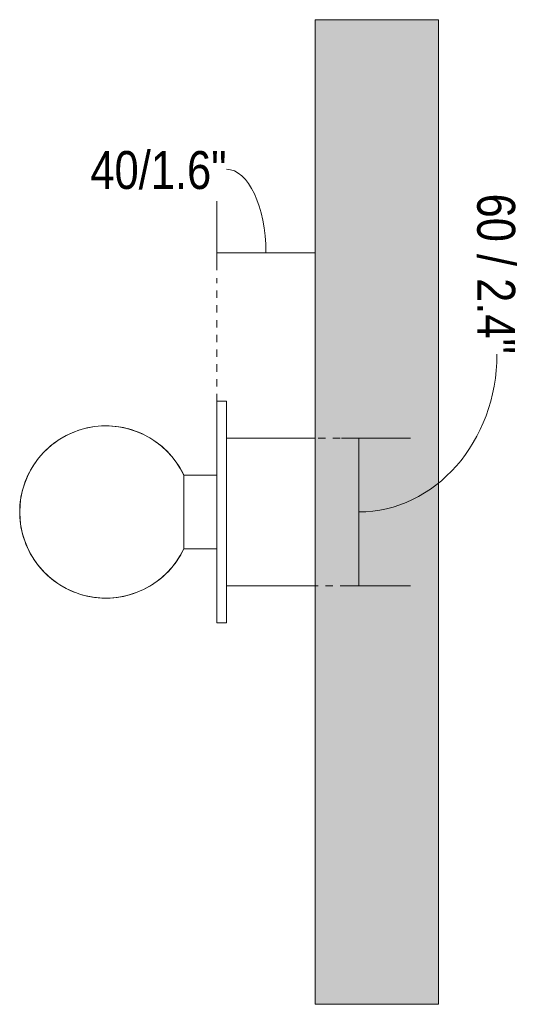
# Model space of a CAD drawing. Header units: millimetres. Extents: x -6820 to -1746, y -46 to 6765.
# Tile 2 of 5: x -3070 to -2867, y 103 to 503. Entities that reach past the tile are written whole.
import ezdxf

# ---------------------------------------------------------------- set-up
doc = ezdxf.new("R2010")
doc.units = ezdxf.units.MM
doc.linetypes.add('Dash', pattern=[6, 3, -3])
doc.layers.add('A-ANNO-DIMS', color=7, linetype='Dash', lineweight=9, true_color=0xd2d2d2)
for name, color, linetype, lineweight in [('A-ANNO-DIMS-7', 7, 'Continuous', 9), ('A-WALL', 7, 'Continuous', 9), ('A-WALL-PATT', 7, 'Continuous', 9), ('E-LITE-EQPM', 7, 'Continuous', 20)]:
    doc.layers.add(name, color=color, linetype=linetype, lineweight=lineweight)
doc.styles.add('Arial Narrow', font='ARIALN.TTF', dxfattribs={"height": 15.4})
doc.dimstyles.new('FARO_-_2_2mm_Arial_Narrow_mm_Inch_Left_H_1', dxfattribs={"dimscale": 304.8, "dimtxt": 15.760837, "dimasz": 0, "dimexe": 0.068898, "dimexo": 0.0625, "dimgap": 0.011483, "dimtad": 3, "dimtih": 1, "dimtoh": 1, "dimdec": 0, "dimzin": 0, "dimdsep": 46, "dimtxsty": 'Arial Narrow', "dimblk1": 'NONE', "dimblk2": 'NONE', "dimsah": 1, "dimcen": 0.09, "dimadec": 0, "dimazin": 0, "dimtfac": 1, "dimtdec": 4, "dimtix": 1, "dimtmove": 1, "dimatfit": 3, "dimfxl": 0.022966, "dimfxlon": 1, "dimtvp": 1, "dimtolj": 1, "dimtzin": 0, "dimarcsym": 2})
doc.dimstyles.new('FARO_-_2_2mm_Arial_Narrow_mm_Inch_Right', dxfattribs={"dimscale": 304.8, "dimtxt": 15.760837, "dimasz": 0, "dimexe": 0.068898, "dimexo": 0.0625, "dimgap": 0.011483, "dimtad": 1, "dimdec": 0, "dimzin": 0, "dimdsep": 46, "dimtxsty": 'Arial Narrow', "dimblk1": 'NONE', "dimblk2": 'NONE', "dimsah": 1, "dimcen": 0.09, "dimadec": 0, "dimazin": 0, "dimtfac": 1, "dimtdec": 4, "dimtix": 1, "dimtmove": 1, "dimatfit": 3, "dimfxl": 0.022966, "dimfxlon": 1, "dimtvp": 1, "dimtolj": 1, "dimtzin": 0, "dimarcsym": 2})

# ---------------------------------------------------------------- blocks, each defined once
blk = doc.blocks.new('63009 - 63009 LASS Mirror wall lamp-566510-Lateral_PDF')
at = {"layer": 'E-LITE-EQPM'}
for p, q in [((-3308.96, 318), (-3308.96, 348)), ((-3304.96, 348), (-3308.96, 348)), ((-3304.96, 348), (-3304.96, 258)), ((-3268.96, 333), (-3304.96, 333)), ((-3387.96, 311.32), (-3387.76, 312.06)), ((-3388.59, 308.01), (-3388.51, 308.58)), ((-3308.96, 258), (-3308.96, 288)), ((-3268.96, 273), (-3304.96, 273)), ((-3304.96, 258), (-3308.96, 258))]:
    blk.add_line(p, q, dxfattribs=at)
at = {"layer": 'E-LITE-EQPM', "flags": 128}
for points in [[(-3388.96, 303), (-3388.93, 304.4), (-3388.85, 305.8), (-3388.71, 307.19), (-3388.51, 308.58), (-3388.26, 309.95), (-3387.96, 311.32), (-3387.6, 312.67), (-3387.18, 314.01), (-3386.72, 315.33), (-3386.2, 316.63), (-3385.63, 317.91), (-3385, 319.16), (-3384.33, 320.39), (-3383.61, 321.59), (-3382.85, 322.76), (-3382.03, 323.9), (-3381.17, 325.01), (-3380.27, 326.08), (-3379.33, 327.11), (-3378.34, 328.11), (-3377.32, 329.06), (-3376.26, 329.98), (-3375.16, 330.85), (-3374.03, 331.67), (-3372.87, 332.45), (-3371.68, 333.18), (-3370.46, 333.87), (-3369.21, 334.5), (-3367.94, 335.09), (-3366.64, 335.62), (-3365.33, 336.1), (-3363.99, 336.53), (-3362.65, 336.91), (-3361.28, 337.23), (-3359.91, 337.49), (-3358.52, 337.7), (-3357.13, 337.86), (-3355.74, 337.95), (-3354.34, 338), (-3352.94, 337.99), (-3351.54, 337.92), (-3350.15, 337.79), (-3348.76, 337.61), (-3347.38, 337.38), (-3346.01, 337.08), (-3344.65, 336.74), (-3343.31, 336.34), (-3341.98, 335.89), (-3340.68, 335.38), (-3339.39, 334.83), (-3338.13, 334.22), (-3336.9, 333.56), (-3335.69, 332.85), (-3334.51, 332.1), (-3333.36, 331.3), (-3332.25, 330.45), (-3331.17, 329.56), (-3330.12, 328.63), (-3329.12, 327.65), (-3328.15, 326.64), (-3327.23, 325.59), (-3326.34, 324.5), (-3325.51, 323.38), (-3324.71, 322.23), (-3323.97, 321.04), (-3323.27, 319.83), (-3322.62, 318.59), (-3322.35, 318)], [(-3387.69, 312.34), (-3387.6, 312.67), (-3387.18, 314.01), (-3386.72, 315.33), (-3386.2, 316.63), (-3385.63, 317.91), (-3385, 319.16), (-3384.33, 320.39), (-3383.61, 321.59), (-3382.85, 322.76), (-3382.03, 323.9), (-3381.17, 325.01), (-3380.27, 326.08), (-3379.33, 327.11), (-3378.34, 328.11), (-3377.32, 329.06), (-3376.26, 329.98), (-3375.16, 330.85), (-3374.03, 331.67), (-3372.87, 332.45), (-3371.68, 333.18), (-3370.46, 333.87), (-3369.21, 334.5), (-3367.94, 335.09), (-3366.64, 335.62), (-3365.33, 336.1), (-3363.99, 336.53), (-3362.65, 336.91), (-3361.28, 337.23), (-3359.91, 337.49), (-3358.52, 337.7), (-3357.13, 337.86), (-3355.74, 337.95), (-3354.34, 338), (-3352.94, 337.99), (-3351.54, 337.92), (-3350.15, 337.79), (-3348.76, 337.61), (-3347.38, 337.38), (-3346.01, 337.08), (-3344.65, 336.74), (-3343.31, 336.34), (-3341.98, 335.89), (-3340.68, 335.38), (-3339.39, 334.83), (-3338.13, 334.22), (-3336.9, 333.56), (-3335.69, 332.85), (-3334.51, 332.1), (-3333.36, 331.3), (-3332.25, 330.45), (-3331.17, 329.56), (-3330.12, 328.63), (-3329.12, 327.65), (-3328.15, 326.64), (-3327.23, 325.59), (-3326.34, 324.5), (-3325.51, 323.38), (-3324.71, 322.23), (-3323.97, 321.04), (-3323.27, 319.83), (-3322.62, 318.59), (-3322.35, 318)], [(-3388.96, 303), (-3388.93, 304.4), (-3388.85, 305.8), (-3388.71, 307.19), (-3388.65, 307.57)], [(-3388.65, 298.43), (-3388.78, 299.45), (-3388.89, 300.85), (-3388.95, 302.24), (-3388.96, 303)], [(-3322.34, 288), (-3322.92, 286.84), (-3323.59, 285.61), (-3324.31, 284.41), (-3325.07, 283.24), (-3325.89, 282.1), (-3326.74, 280.99), (-3327.65, 279.92), (-3328.59, 278.89), (-3329.58, 277.89), (-3330.6, 276.94), (-3331.66, 276.02), (-3332.76, 275.15), (-3333.89, 274.33), (-3335.05, 273.55), (-3336.24, 272.82), (-3337.46, 272.13), (-3338.71, 271.5), (-3339.98, 270.91), (-3341.28, 270.38), (-3342.59, 269.9), (-3343.92, 269.47), (-3345.27, 269.09), (-3346.64, 268.77), (-3348.01, 268.51), (-3349.39, 268.3), (-3350.79, 268.14), (-3352.18, 268.05), (-3353.58, 268), (-3354.98, 268.01), (-3356.38, 268.08), (-3357.77, 268.21), (-3359.16, 268.39), (-3360.54, 268.62), (-3361.91, 268.92), (-3363.27, 269.26), (-3364.61, 269.66), (-3365.94, 270.11), (-3367.24, 270.62), (-3368.52, 271.17), (-3369.79, 271.78), (-3371.02, 272.44), (-3372.23, 273.15), (-3373.41, 273.9), (-3374.56, 274.7), (-3375.67, 275.55), (-3376.75, 276.44), (-3377.8, 277.37), (-3378.8, 278.35), (-3379.77, 279.36), (-3380.69, 280.41), (-3381.58, 281.5), (-3382.41, 282.62), (-3383.21, 283.77), (-3383.95, 284.96), (-3384.65, 286.17), (-3385.3, 287.41), (-3385.9, 288.68), (-3386.44, 289.97), (-3386.94, 291.28), (-3387.38, 292.6), (-3387.77, 293.95), (-3388.1, 295.31), (-3388.38, 296.68), (-3388.61, 298.06), (-3388.78, 299.45), (-3388.89, 300.85), (-3388.95, 302.24), (-3388.96, 303)], [(-3322.34, 288), (-3322.92, 286.84), (-3323.59, 285.61), (-3324.31, 284.41), (-3325.07, 283.24), (-3325.89, 282.1), (-3326.74, 280.99), (-3327.65, 279.92), (-3328.59, 278.89), (-3329.58, 277.89), (-3330.6, 276.94), (-3331.66, 276.02), (-3332.76, 275.15), (-3333.89, 274.33), (-3335.05, 273.55), (-3336.24, 272.82), (-3337.46, 272.13), (-3338.71, 271.5), (-3339.98, 270.91), (-3341.28, 270.38), (-3342.59, 269.9), (-3343.92, 269.47), (-3345.27, 269.09), (-3346.64, 268.77), (-3348.01, 268.51), (-3349.39, 268.3), (-3350.79, 268.14), (-3352.18, 268.05), (-3353.58, 268), (-3354.98, 268.01), (-3356.38, 268.08), (-3357.77, 268.21), (-3359.16, 268.39), (-3360.54, 268.62), (-3361.91, 268.92), (-3363.27, 269.26), (-3364.61, 269.66), (-3365.94, 270.11), (-3367.24, 270.62), (-3368.52, 271.17), (-3369.79, 271.78), (-3371.02, 272.44), (-3372.23, 273.15), (-3373.41, 273.9), (-3374.56, 274.7), (-3375.67, 275.55), (-3376.75, 276.44), (-3377.8, 277.37), (-3378.8, 278.35), (-3379.77, 279.36), (-3380.69, 280.41), (-3381.58, 281.5), (-3382.41, 282.62), (-3383.21, 283.77), (-3383.95, 284.96), (-3384.65, 286.17), (-3385.3, 287.41), (-3385.9, 288.68), (-3386.44, 289.97), (-3386.94, 291.28), (-3387.38, 292.6), (-3387.77, 293.95), (-3388.1, 295.31), (-3388.38, 296.68), (-3388.39, 296.72)]]:
    blk.add_lwpolyline(points, dxfattribs=at)
blk = doc.blocks.new('DIMBLOCK10-Lateral_PDF')
at = {"layer": 'A-ANNO-DIMS-7', "color": 251, "true_color": 0x5b5b5b, "transparency": 16777216}
for p, q in [((-2932.03, 333), (-2939.03, 333)), ((-2932.17, 333), (-2911.03, 333)), ((-2932.03, 333), (-2932.03, 273)), ((-2932.03, 273), (-2939.03, 273)), ((-2932.17, 273), (-2911.03, 273))]:
    blk.add_line(p, q, dxfattribs=at)
blk.add_ellipse((-2932.03, 367.06), major_axis=(0, 64.06), ratio=0.876387, start_param=3.141593, end_param=4.712389, dxfattribs=at)
at = {"layer": 'A-ANNO-DIMS-7', "color": 0, "transparency": 16777216, "insert": (-2868.49, 432.35), "char_height": 15.4, "width": 78.3539, "attachment_point": 1, "rotation": 270, "line_spacing_factor": 0.974696, "style": 'Arial Narrow'}
blk.add_mtext('60 / 2.4"', dxfattribs=at)
blk = doc.blocks.new('_None')
blk = doc.blocks.new('DIMBLOCK11-Lateral_PDF')
at = {"layer": 'A-ANNO-DIMS-7', "color": 251, "true_color": 0x5b5b5b, "transparency": 16777216}
for p, q in [((-2989.68, 401.29), (-2989.68, 429.29)), ((-2949.68, 408.14), (-2949.68, 429.29)), ((-2989.68, 408.29), (-2949.68, 408.29)), ((-2989.68, 408.29), (-2989.68, 401.29)), ((-2949.68, 408.29), (-2949.68, 401.29))]:
    blk.add_line(p, q, dxfattribs=at)
blk.add_ellipse((-2985.68, 408.29), major_axis=(0, 33.95), ratio=0.47135, start_param=4.712389, end_param=6.283185, dxfattribs=at)
at = {"layer": 'A-ANNO-DIMS-7', "color": 0, "transparency": 16777216, "insert": (-3040.97, 449.63), "char_height": 15.4, "width": 66.3456, "attachment_point": 1, "line_spacing_factor": 0.974696, "style": 'Arial Narrow'}
blk.add_mtext('40/1.6"', dxfattribs=at)

msp = doc.modelspace()

# ---------------------------------------------------------------- hatches: boundary and pattern name
at = {"layer": 'A-WALL-PATT', "true_color": 0xf7f7f7}
msp.add_hatch(color=7, dxfattribs=at).paths.add_polyline_path([(-2949.68, 103), (-2899.68, 103), (-2899.68, 503), (-2949.68, 503), (-2949.68, 122.46)], flags=0)

# ---------------------------------------------------------------- linework, layer by layer
at = {"layer": 'A-ANNO-DIMS'}
for p, q in [((-2989.68, 348), (-2989.68, 398)), ((-2954.48, 333), (-2924.68, 333)), ((-2951.48, 273), (-2924.68, 273))]:
    msp.add_line(p, q, dxfattribs=at)
at = {"layer": 'A-WALL', "color": 253, "true_color": 0xaaaaaa}
for p, q in [((-2949.68, 503), (-2949.68, 103)), ((-2899.68, 503), (-2949.68, 503)), ((-2899.68, 103), (-2899.68, 503)), ((-2949.68, 103), (-2899.68, 103))]:
    msp.add_line(p, q, dxfattribs=at)
at = {"layer": 'E-LITE-EQPM'}
for p, q in [((-2989.68, 318), (-3003.06, 318)), ((-3003.06, 318), (-3003.06, 303)), ((-2989.68, 303), (-2989.68, 318)), ((-3003.06, 303), (-3003.06, 288)), ((-2989.68, 288), (-2989.68, 303)), ((-3003.06, 288), (-2989.68, 288))]:
    msp.add_line(p, q, dxfattribs=at)
msp.add_arc((-3034.68, 303), 35, 25.3834, 334.6166, dxfattribs=at)

# ---------------------------------------------------------------- block references
msp.add_blockref('63009 - 63009 LASS Mirror wall lamp-566510-Lateral_PDF', (319.28, 0), dxfattribs=at)

# ---------------------------------------------------------------- dimensions: what is measured, and where the dimension line sits
at = {"layer": 'A-ANNO-DIMS', "color": 251, "linetype": 'Continuous', "true_color": 0x5b5b5b}
dim = msp.add_linear_dim(base=(-2949.68, 408.29), p1=(-2989.68, 401.29), p2=(-2949.68, 401.29), dimstyle='FARO_-_2_2mm_Arial_Narrow_mm_Inch_Left_H_1', override={"dimpost": '<>', "dimfxl": 40}, dxfattribs=at)
dim.commit()
dim.dimension.update_dxf_attribs({"geometry": 'DIMBLOCK11-Lateral_PDF', "text_midpoint": (-3007.8, 439.36), "dimtype": 160})
dim = msp.add_linear_dim(base=(-2932.03, 273), p1=(-2939.03, 333), p2=(-2939.03, 273), angle=90, dimstyle='FARO_-_2_2mm_Arial_Narrow_mm_Inch_Right', override={"dimtad": 4, "dimpost": '<>', "dimfxl": 60}, dxfattribs=at)
dim.commit()
dim.dimension.update_dxf_attribs({"geometry": 'DIMBLOCK10-Lateral_PDF', "text_midpoint": (-2878.76, 393.18), "dimtype": 160, "text_rotation": 90})

doc.saveas('drawing.dxf')
